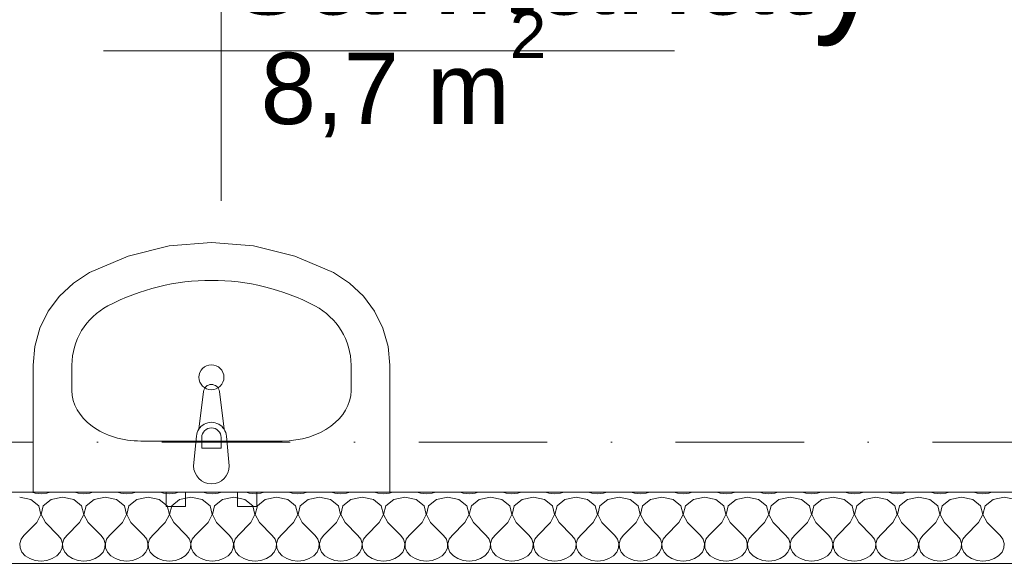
# Model space of a CAD drawing. Header units: millimetres. Extents: x 100377 to 152816, y -1988 to 13902.
# Tile 13 of 58: x 129089 to 130469, y 139 to 899. Entities that reach past the tile are written whole.
import ezdxf

# ---------------------------------------------------------------- set-up
doc = ezdxf.new("R2010")
doc.units = ezdxf.units.MM
doc.header["$MEASUREMENT"] = 0
doc.linetypes.add('Kropki i Kreski', pattern=[360, 180, -90, 0, -90])
for name, color, linetype, lineweight in [('0_Nr_pióra__1', 7, 'Continuous', 13), ('Nowe_0_Nr_pióra__1', 7, 'Continuous', 13), ('Nowe_0_Nr_pióra__2', 251, 'Continuous', 13), ('Nowe_299-A Wymiary Opisy_Nr_pióra__1', 7, 'Continuous', 13), ('Nowe_299-A Wymiary Opisy_Nr_pióra__21', 7, 'Continuous', 25), ('Nowe_810-G Ogólne_Nr_pióra__1', 7, 'Continuous', 13), ('Nowe_830-G Teksty Etykiety_Nr_pióra__1', 7, 'Continuous', 13)]:
    doc.layers.add(name, color=color, linetype=linetype, lineweight=lineweight)
doc.layers.add('Nowe_0', color=7, linetype='Continuous')
doc.layers.add('Nowe_299-A Wymiary Opisy', color=7, linetype='Continuous')
doc.styles.add('STYL_AUTOMATYCZNY_1', font='txt')
doc.dimstyles.new('STYL_AUTOMATYCZNY__2', dxfattribs={"dimtxt": 200, "dimasz": 47.5, "dimexe": 0.18, "dimexo": 300, "dimgap": 0.09, "dimtad": 1, "dimtih": 1, "dimtoh": 1, "dimdec": 0, "dimlfac": 0.1, "dimzin": 0, "dimdsep": 46, "dimtxsty": 'STYL_AUTOMATYCZNY_1', "dimblk": 'ARROWHEAD_2', "dimblk1": 'ARROWHEAD_2', "dimblk2": 'ARROWHEAD_2', "dimcen": 0.09, "dimclrd": 7, "dimclre": 7, "dimclrt": 7, "dimadec": 1, "dimazin": 0, "dimtfac": 1, "dimtdec": 4, "dimtmove": 0, "dimatfit": 3, "dimfxl": 0, "dimtolj": 1, "dimtzin": 0, "dimarcsym": 0})

# ---------------------------------------------------------------- blocks, each defined once
blk = doc.blocks.new('*X62')
at = {"layer": 'Nowe_0_Nr_pióra__1', "color": 7, "linetype": 'Continuous', "lineweight": 13}
for p, q in [((129106.6, 237), (129111.2, 235.5)), ((129111.2, 235.5), (129119.4, 234.7)), ((129119.4, 234.7), (129127.6, 235.5)), ((129127.6, 235.5), (129132.1, 237)), ((129166.6, 237), (129171.2, 235.5)), ((129171.2, 235.5), (129179.4, 234.7)), ((129179.4, 234.7), (129187.6, 235.5)), ((129187.6, 235.5), (129192.1, 237)), ((129226.6, 237), (129231.2, 235.5)), ((129231.2, 235.5), (129239.4, 234.7)), ((129239.4, 234.7), (129247.6, 235.5)), ((129247.6, 235.5), (129252.1, 237)), ((129286.6, 237), (129291.2, 235.5)), ((129291.2, 235.5), (129299.4, 234.7)), ((129299.4, 234.7), (129307.6, 235.5)), ((129307.6, 235.5), (129312.1, 237)), ((129346.6, 237), (129351.2, 235.5)), ((129351.2, 235.5), (129359.4, 234.7)), ((129359.4, 234.7), (129367.6, 235.5)), ((129367.6, 235.5), (129372.1, 237)), ((129406.6, 237), (129411.2, 235.5)), ((129411.2, 235.5), (129419.4, 234.7)), ((129419.4, 234.7), (129427.6, 235.5)), ((129427.6, 235.5), (129432.1, 237)), ((129466.6, 237), (129471.2, 235.5)), ((129471.2, 235.5), (129479.4, 234.7)), ((129479.4, 234.7), (129487.6, 235.5)), ((129487.6, 235.5), (129492.1, 237)), ((129526.6, 237), (129531.2, 235.5)), ((129531.2, 235.5), (129539.4, 234.7)), ((129539.4, 234.7), (129547.6, 235.5)), ((129547.6, 235.5), (129552.1, 237)), ((129586.6, 237), (129591.2, 235.5)), ((129591.2, 235.5), (129599.4, 234.7)), ((129599.4, 234.7), (129607.6, 235.5)), ((129607.6, 235.5), (129612.1, 237)), ((129646.6, 237), (129651.2, 235.5)), ((129651.2, 235.5), (129659.4, 234.7)), ((129659.4, 234.7), (129667.6, 235.5)), ((129667.6, 235.5), (129672.1, 237)), ((129706.6, 237), (129711.2, 235.5)), ((129711.2, 235.5), (129719.4, 234.7)), ((129719.4, 234.7), (129727.6, 235.5)), ((129727.6, 235.5), (129732.1, 237)), ((129766.6, 237), (129771.2, 235.5)), ((129771.2, 235.5), (129779.4, 234.7)), ((129779.4, 234.7), (129787.6, 235.5)), ((129787.6, 235.5), (129792.1, 237)), ((129826.6, 237), (129831.2, 235.5)), ((129831.2, 235.5), (129839.4, 234.7)), ((129839.4, 234.7), (129847.6, 235.5)), ((129847.6, 235.5), (129852.1, 237)), ((129886.6, 237), (129891.2, 235.5)), ((129891.2, 235.5), (129899.4, 234.7)), ((129899.4, 234.7), (129907.6, 235.5)), ((129907.6, 235.5), (129912.1, 237)), ((129946.6, 237), (129951.2, 235.5)), ((129951.2, 235.5), (129959.4, 234.7)), ((129959.4, 234.7), (129967.6, 235.5)), ((129967.6, 235.5), (129972.1, 237)), ((130006.6, 237), (130011.2, 235.5)), ((130011.2, 235.5), (130019.4, 234.7)), ((130019.4, 234.7), (130027.6, 235.5)), ((130027.6, 235.5), (130032.1, 237)), ((130066.6, 237), (130071.2, 235.5)), ((130071.2, 235.5), (130079.4, 234.7)), ((130079.4, 234.7), (130087.6, 235.5)), ((130087.6, 235.5), (130092.1, 237)), ((130126.6, 237), (130131.2, 235.5)), ((130131.2, 235.5), (130139.4, 234.7)), ((130139.4, 234.7), (130147.6, 235.5)), ((130147.6, 235.5), (130152.1, 237)), ((130186.6, 237), (130191.2, 235.5)), ((130191.2, 235.5), (130199.4, 234.7)), ((130199.4, 234.7), (130207.6, 235.5)), ((130207.6, 235.5), (130212.1, 237)), ((130246.6, 237), (130251.2, 235.5)), ((130251.2, 235.5), (130259.4, 234.7)), ((130259.4, 234.7), (130267.6, 235.5)), ((130267.6, 235.5), (130272.1, 237)), ((130306.6, 237), (130311.2, 235.5)), ((130311.2, 235.5), (130319.4, 234.7)), ((130319.4, 234.7), (130327.6, 235.5)), ((130327.6, 235.5), (130332.1, 237)), ((130366.6, 237), (130371.2, 235.5)), ((130371.2, 235.5), (130379.4, 234.7)), ((130379.4, 234.7), (130387.6, 235.5)), ((130387.6, 235.5), (130392.1, 237)), ((130426.6, 237), (130431.2, 235.5)), ((130431.2, 235.5), (130439.4, 234.7)), ((130439.4, 234.7), (130447.6, 235.5)), ((130447.6, 235.5), (130452.1, 237)), ((129105.1, 226.9), (129089.4, 230.2)), ((129116.2, 217.8), (129105.1, 226.9)), ((129133.6, 226.9), (129122.5, 217.8)), ((129149.4, 230.2), (129133.6, 226.9)), ((129165.1, 226.9), (129149.4, 230.2)), ((129176.2, 217.8), (129165.1, 226.9)), ((129193.6, 226.9), (129182.5, 217.8)), ((129209.4, 230.2), (129193.6, 226.9)), ((129225.1, 226.9), (129209.4, 230.2)), ((129236.2, 217.8), (129225.1, 226.9)), ((129253.6, 226.9), (129242.5, 217.8)), ((129269.4, 230.2), (129253.6, 226.9)), ((129285.1, 226.9), (129269.4, 230.2)), ((129296.2, 217.8), (129285.1, 226.9)), ((129313.6, 226.9), (129302.5, 217.8)), ((129329.4, 230.2), (129313.6, 226.9)), ((129345.1, 226.9), (129329.4, 230.2)), ((129356.2, 217.8), (129345.1, 226.9)), ((129373.6, 226.9), (129362.5, 217.8)), ((129389.4, 230.2), (129373.6, 226.9)), ((129405.1, 226.9), (129389.4, 230.2)), ((129416.2, 217.8), (129405.1, 226.9)), ((129433.6, 226.9), (129422.5, 217.8)), ((129449.4, 230.2), (129433.6, 226.9)), ((129465.1, 226.9), (129449.4, 230.2)), ((129476.2, 217.8), (129465.1, 226.9)), ((129493.6, 226.9), (129482.5, 217.8)), ((129509.4, 230.2), (129493.6, 226.9)), ((129525.1, 226.9), (129509.4, 230.2)), ((129536.2, 217.8), (129525.1, 226.9)), ((129553.6, 226.9), (129542.5, 217.8)), ((129569.4, 230.2), (129553.6, 226.9)), ((129585.1, 226.9), (129569.4, 230.2)), ((129596.2, 217.8), (129585.1, 226.9)), ((129613.6, 226.9), (129602.5, 217.8)), ((129629.4, 230.2), (129613.6, 226.9)), ((129645.1, 226.9), (129629.4, 230.2)), ((129656.2, 217.8), (129645.1, 226.9)), ((129673.6, 226.9), (129662.5, 217.8)), ((129689.4, 230.2), (129673.6, 226.9)), ((129705.1, 226.9), (129689.4, 230.2)), ((129716.2, 217.8), (129705.1, 226.9)), ((129733.6, 226.9), (129722.5, 217.8)), ((129749.4, 230.2), (129733.6, 226.9)), ((129765.1, 226.9), (129749.4, 230.2)), ((129776.2, 217.8), (129765.1, 226.9)), ((129793.6, 226.9), (129782.5, 217.8)), ((129809.4, 230.2), (129793.6, 226.9)), ((129825.1, 226.9), (129809.4, 230.2)), ((129836.2, 217.8), (129825.1, 226.9)), ((129853.6, 226.9), (129842.5, 217.8)), ((129869.4, 230.2), (129853.6, 226.9)), ((129885.1, 226.9), (129869.4, 230.2)), ((129896.2, 217.8), (129885.1, 226.9)), ((129913.6, 226.9), (129902.5, 217.8)), ((129929.4, 230.2), (129913.6, 226.9)), ((129945.1, 226.9), (129929.4, 230.2)), ((129956.2, 217.8), (129945.1, 226.9)), ((129973.6, 226.9), (129962.5, 217.8)), ((129989.4, 230.2), (129973.6, 226.9)), ((130005.1, 226.9), (129989.4, 230.2)), ((130016.2, 217.8), (130005.1, 226.9)), ((130033.6, 226.9), (130022.5, 217.8)), ((130049.4, 230.2), (130033.6, 226.9)), ((130065.1, 226.9), (130049.4, 230.2)), ((130076.2, 217.8), (130065.1, 226.9)), ((130093.6, 226.9), (130082.5, 217.8)), ((130109.4, 230.2), (130093.6, 226.9)), ((130125.1, 226.9), (130109.4, 230.2)), ((130136.2, 217.8), (130125.1, 226.9)), ((130153.6, 226.9), (130142.5, 217.8)), ((130169.4, 230.2), (130153.6, 226.9)), ((130185.1, 226.9), (130169.4, 230.2)), ((130196.2, 217.8), (130185.1, 226.9)), ((130213.6, 226.9), (130202.5, 217.8)), ((130229.4, 230.2), (130213.6, 226.9)), ((130245.1, 226.9), (130229.4, 230.2)), ((130256.2, 217.8), (130245.1, 226.9)), ((130273.6, 226.9), (130262.5, 217.8)), ((130289.4, 230.2), (130273.6, 226.9)), ((130305.1, 226.9), (130289.4, 230.2)), ((130316.2, 217.8), (130305.1, 226.9)), ((130333.6, 226.9), (130322.5, 217.8)), ((130349.4, 230.2), (130333.6, 226.9)), ((130365.1, 226.9), (130349.4, 230.2)), ((130376.2, 217.8), (130365.1, 226.9)), ((130393.6, 226.9), (130382.5, 217.8)), ((130409.4, 230.2), (130393.6, 226.9)), ((130425.1, 226.9), (130409.4, 230.2)), ((130436.2, 217.8), (130425.1, 226.9)), ((130453.6, 226.9), (130442.5, 217.8)), ((130469.4, 230.2), (130453.6, 226.9)), ((130485.1, 226.9), (130469.4, 230.2)), ((129119.2, 205.8), (129116.2, 217.8)), ((129122.5, 217.8), (129119.5, 205.8)), ((129179.2, 205.8), (129176.2, 217.8)), ((129182.5, 217.8), (129179.5, 205.8)), ((129239.2, 205.8), (129236.2, 217.8)), ((129242.5, 217.8), (129239.5, 205.8)), ((129299.2, 205.8), (129296.2, 217.8)), ((129302.5, 217.8), (129299.5, 205.8)), ((129359.2, 205.8), (129356.2, 217.8)), ((129362.5, 217.8), (129359.5, 205.8)), ((129419.2, 205.8), (129416.2, 217.8)), ((129422.5, 217.8), (129419.5, 205.8)), ((129479.2, 205.8), (129476.2, 217.8)), ((129482.5, 217.8), (129479.5, 205.8)), ((129539.2, 205.8), (129536.2, 217.8)), ((129542.5, 217.8), (129539.5, 205.8)), ((129599.2, 205.8), (129596.2, 217.8)), ((129602.5, 217.8), (129599.5, 205.8)), ((129659.2, 205.8), (129656.2, 217.8)), ((129662.5, 217.8), (129659.5, 205.8)), ((129719.2, 205.8), (129716.2, 217.8)), ((129722.5, 217.8), (129719.5, 205.8)), ((129779.2, 205.8), (129776.2, 217.8)), ((129782.5, 217.8), (129779.5, 205.8)), ((129839.2, 205.8), (129836.2, 217.8)), ((129842.5, 217.8), (129839.5, 205.8)), ((129899.2, 205.8), (129896.2, 217.8)), ((129902.5, 217.8), (129899.5, 205.8)), ((129959.2, 205.8), (129956.2, 217.8)), ((129962.5, 217.8), (129959.5, 205.8)), ((130019.2, 205.8), (130016.2, 217.8)), ((130022.5, 217.8), (130019.5, 205.8)), ((130079.2, 205.8), (130076.2, 217.8)), ((130082.5, 217.8), (130079.5, 205.8)), ((130139.2, 205.8), (130136.2, 217.8)), ((130142.5, 217.8), (130139.5, 205.8)), ((130199.2, 205.8), (130196.2, 217.8)), ((130202.5, 217.8), (130199.5, 205.8)), ((130259.2, 205.8), (130256.2, 217.8)), ((130262.5, 217.8), (130259.5, 205.8)), ((130319.2, 205.8), (130316.2, 217.8)), ((130322.5, 217.8), (130319.5, 205.8)), ((130379.2, 205.8), (130376.2, 217.8)), ((130382.5, 217.8), (130379.5, 205.8)), ((130439.2, 205.8), (130436.2, 217.8)), ((130442.5, 217.8), (130439.5, 205.8)), ((129113.4, 194.4), (129095.4, 176.5)), ((129113.4, 194.4), (129119.2, 205.8)), ((129119.5, 205.8), (129125.4, 194.4)), ((129125.4, 194.4), (129143.4, 176.5)), ((129173.4, 194.4), (129155.4, 176.5)), ((129173.4, 194.4), (129179.2, 205.8)), ((129179.5, 205.8), (129185.4, 194.4)), ((129185.4, 194.4), (129203.4, 176.5)), ((129233.4, 194.4), (129215.4, 176.5)), ((129233.4, 194.4), (129239.2, 205.8)), ((129239.5, 205.8), (129245.4, 194.4)), ((129245.4, 194.4), (129263.4, 176.5)), ((129293.4, 194.4), (129275.4, 176.5)), ((129293.4, 194.4), (129299.2, 205.8)), ((129299.5, 205.8), (129305.4, 194.4)), ((129305.4, 194.4), (129323.4, 176.5)), ((129353.4, 194.4), (129335.4, 176.5)), ((129353.4, 194.4), (129359.2, 205.8)), ((129359.5, 205.8), (129365.4, 194.4)), ((129365.4, 194.4), (129383.4, 176.5)), ((129413.4, 194.4), (129395.4, 176.5)), ((129413.4, 194.4), (129419.2, 205.8)), ((129419.5, 205.8), (129425.4, 194.4)), ((129425.4, 194.4), (129443.4, 176.5)), ((129473.4, 194.4), (129455.4, 176.5)), ((129473.4, 194.4), (129479.2, 205.8)), ((129479.5, 205.8), (129485.4, 194.4)), ((129485.4, 194.4), (129503.4, 176.5)), ((129533.4, 194.4), (129515.4, 176.5)), ((129533.4, 194.4), (129539.2, 205.8)), ((129539.5, 205.8), (129545.4, 194.4)), ((129545.4, 194.4), (129563.4, 176.5)), ((129593.4, 194.4), (129575.4, 176.5)), ((129593.4, 194.4), (129599.2, 205.8)), ((129599.5, 205.8), (129605.4, 194.4)), ((129605.4, 194.4), (129623.4, 176.5)), ((129653.4, 194.4), (129635.4, 176.5)), ((129653.4, 194.4), (129659.2, 205.8)), ((129659.5, 205.8), (129665.4, 194.4)), ((129665.4, 194.4), (129683.4, 176.5)), ((129713.4, 194.4), (129695.4, 176.5)), ((129713.4, 194.4), (129719.2, 205.8)), ((129719.5, 205.8), (129725.4, 194.4)), ((129725.4, 194.4), (129743.4, 176.5)), ((129773.4, 194.4), (129755.4, 176.5)), ((129773.4, 194.4), (129779.2, 205.8)), ((129779.5, 205.8), (129785.4, 194.4)), ((129785.4, 194.4), (129803.4, 176.5)), ((129833.4, 194.4), (129815.4, 176.5)), ((129833.4, 194.4), (129839.2, 205.8)), ((129839.5, 205.8), (129845.4, 194.4)), ((129845.4, 194.4), (129863.4, 176.5)), ((129893.4, 194.4), (129875.4, 176.5)), ((129893.4, 194.4), (129899.2, 205.8)), ((129899.5, 205.8), (129905.4, 194.4)), ((129905.4, 194.4), (129923.4, 176.5)), ((129953.4, 194.4), (129935.4, 176.5)), ((129953.4, 194.4), (129959.2, 205.8)), ((129959.5, 205.8), (129965.4, 194.4)), ((129965.4, 194.4), (129983.4, 176.5)), ((130013.4, 194.4), (129995.4, 176.5)), ((130013.4, 194.4), (130019.2, 205.8)), ((130019.5, 205.8), (130025.4, 194.4)), ((130025.4, 194.4), (130043.4, 176.5)), ((130073.4, 194.4), (130055.4, 176.5)), ((130073.4, 194.4), (130079.2, 205.8)), ((130079.5, 205.8), (130085.4, 194.4)), ((130085.4, 194.4), (130103.4, 176.5)), ((130133.4, 194.4), (130115.4, 176.5)), ((130133.4, 194.4), (130139.2, 205.8)), ((130139.5, 205.8), (130145.4, 194.4)), ((130145.4, 194.4), (130163.4, 176.5)), ((130193.4, 194.4), (130175.4, 176.5)), ((130193.4, 194.4), (130199.2, 205.8)), ((130199.5, 205.8), (130205.4, 194.4)), ((130205.4, 194.4), (130223.4, 176.5)), ((130253.4, 194.4), (130235.4, 176.5)), ((130253.4, 194.4), (130259.2, 205.8)), ((130259.5, 205.8), (130265.4, 194.4)), ((130265.4, 194.4), (130283.4, 176.5)), ((130313.4, 194.4), (130295.4, 176.5)), ((130313.4, 194.4), (130319.2, 205.8)), ((130319.5, 205.8), (130325.4, 194.4)), ((130325.4, 194.4), (130343.4, 176.5)), ((130373.4, 194.4), (130355.4, 176.5)), ((130373.4, 194.4), (130379.2, 205.8)), ((130379.5, 205.8), (130385.4, 194.4)), ((130385.4, 194.4), (130403.4, 176.5)), ((130433.4, 194.4), (130415.4, 176.5)), ((130433.4, 194.4), (130439.2, 205.8)), ((130439.5, 205.8), (130445.4, 194.4)), ((130445.4, 194.4), (130463.4, 176.5)), ((129091.3, 171.1), (129089.5, 165)), ((129095.4, 176.5), (129091.3, 171.1)), ((129147.4, 171.1), (129143.4, 176.5)), ((129149.2, 165), (129147.4, 171.1)), ((129151.3, 171.1), (129149.5, 165)), ((129155.4, 176.5), (129151.3, 171.1)), ((129207.4, 171.1), (129203.4, 176.5)), ((129209.2, 165), (129207.4, 171.1)), ((129211.3, 171.1), (129209.5, 165)), ((129215.4, 176.5), (129211.3, 171.1)), ((129267.4, 171.1), (129263.4, 176.5)), ((129269.2, 165), (129267.4, 171.1)), ((129271.3, 171.1), (129269.5, 165)), ((129275.4, 176.5), (129271.3, 171.1)), ((129327.4, 171.1), (129323.4, 176.5)), ((129329.2, 165), (129327.4, 171.1)), ((129331.3, 171.1), (129329.5, 165)), ((129335.4, 176.5), (129331.3, 171.1)), ((129387.4, 171.1), (129383.4, 176.5)), ((129389.2, 165), (129387.4, 171.1)), ((129391.3, 171.1), (129389.5, 165)), ((129395.4, 176.5), (129391.3, 171.1)), ((129447.4, 171.1), (129443.4, 176.5)), ((129449.2, 165), (129447.4, 171.1)), ((129451.3, 171.1), (129449.5, 165)), ((129455.4, 176.5), (129451.3, 171.1)), ((129507.4, 171.1), (129503.4, 176.5)), ((129509.2, 165), (129507.4, 171.1)), ((129511.3, 171.1), (129509.5, 165)), ((129515.4, 176.5), (129511.3, 171.1)), ((129567.4, 171.1), (129563.4, 176.5)), ((129569.2, 165), (129567.4, 171.1)), ((129571.3, 171.1), (129569.5, 165)), ((129575.4, 176.5), (129571.3, 171.1)), ((129627.4, 171.1), (129623.4, 176.5)), ((129629.2, 165), (129627.4, 171.1)), ((129631.3, 171.1), (129629.5, 165)), ((129635.4, 176.5), (129631.3, 171.1)), ((129687.4, 171.1), (129683.4, 176.5)), ((129689.2, 165), (129687.4, 171.1)), ((129691.3, 171.1), (129689.5, 165)), ((129695.4, 176.5), (129691.3, 171.1)), ((129747.4, 171.1), (129743.4, 176.5)), ((129749.2, 165), (129747.4, 171.1)), ((129751.3, 171.1), (129749.5, 165)), ((129755.4, 176.5), (129751.3, 171.1)), ((129807.4, 171.1), (129803.4, 176.5)), ((129809.2, 165), (129807.4, 171.1)), ((129811.3, 171.1), (129809.5, 165)), ((129815.4, 176.5), (129811.3, 171.1)), ((129867.4, 171.1), (129863.4, 176.5)), ((129869.2, 165), (129867.4, 171.1)), ((129871.3, 171.1), (129869.5, 165)), ((129875.4, 176.5), (129871.3, 171.1)), ((129927.4, 171.1), (129923.4, 176.5)), ((129929.2, 165), (129927.4, 171.1)), ((129931.3, 171.1), (129929.5, 165)), ((129935.4, 176.5), (129931.3, 171.1)), ((129987.4, 171.1), (129983.4, 176.5)), ((129989.2, 165), (129987.4, 171.1)), ((129991.3, 171.1), (129989.5, 165)), ((129995.4, 176.5), (129991.3, 171.1)), ((130047.4, 171.1), (130043.4, 176.5)), ((130049.2, 165), (130047.4, 171.1)), ((130051.3, 171.1), (130049.5, 165)), ((130055.4, 176.5), (130051.3, 171.1)), ((130107.4, 171.1), (130103.4, 176.5)), ((130109.2, 165), (130107.4, 171.1)), ((130111.3, 171.1), (130109.5, 165)), ((130115.4, 176.5), (130111.3, 171.1)), ((130167.4, 171.1), (130163.4, 176.5)), ((130169.2, 165), (130167.4, 171.1)), ((130171.3, 171.1), (130169.5, 165)), ((130175.4, 176.5), (130171.3, 171.1)), ((130227.4, 171.1), (130223.4, 176.5)), ((130229.2, 165), (130227.4, 171.1)), ((130231.3, 171.1), (130229.5, 165)), ((130235.4, 176.5), (130231.3, 171.1)), ((130287.4, 171.1), (130283.4, 176.5)), ((130289.2, 165), (130287.4, 171.1)), ((130291.3, 171.1), (130289.5, 165)), ((130295.4, 176.5), (130291.3, 171.1)), ((130347.4, 171.1), (130343.4, 176.5)), ((130349.2, 165), (130347.4, 171.1)), ((130351.3, 171.1), (130349.5, 165)), ((130355.4, 176.5), (130351.3, 171.1)), ((130407.4, 171.1), (130403.4, 176.5)), ((130409.2, 165), (130407.4, 171.1)), ((130411.3, 171.1), (130409.5, 165)), ((130415.4, 176.5), (130411.3, 171.1)), ((130467.4, 171.1), (130463.4, 176.5)), ((130469.2, 165), (130467.4, 171.1)), ((129089.5, 165), (129089.9, 158.9)), ((129089.9, 158.9), (129092.5, 153)), ((129092.5, 153), (129097.2, 147.9)), ((129141.5, 147.9), (129146.2, 153)), ((129146.2, 153), (129148.8, 158.9)), ((129148.8, 158.9), (129149.2, 165)), ((129149.5, 165), (129149.9, 158.9)), ((129149.9, 158.9), (129152.5, 153)), ((129152.5, 153), (129157.2, 147.9)), ((129201.5, 147.9), (129206.2, 153)), ((129206.2, 153), (129208.8, 158.9)), ((129208.8, 158.9), (129209.2, 165)), ((129209.5, 165), (129209.9, 158.9)), ((129209.9, 158.9), (129212.5, 153)), ((129212.5, 153), (129217.2, 147.9)), ((129261.5, 147.9), (129266.2, 153)), ((129266.2, 153), (129268.8, 158.9)), ((129268.8, 158.9), (129269.2, 165)), ((129269.5, 165), (129269.9, 158.9)), ((129269.9, 158.9), (129272.5, 153)), ((129272.5, 153), (129277.2, 147.9)), ((129321.5, 147.9), (129326.2, 153)), ((129326.2, 153), (129328.8, 158.9)), ((129328.8, 158.9), (129329.2, 165)), ((129329.5, 165), (129329.9, 158.9)), ((129329.9, 158.9), (129332.5, 153)), ((129332.5, 153), (129337.2, 147.9)), ((129381.5, 147.9), (129386.2, 153)), ((129386.2, 153), (129388.8, 158.9)), ((129388.8, 158.9), (129389.2, 165)), ((129389.5, 165), (129389.9, 158.9)), ((129389.9, 158.9), (129392.5, 153)), ((129392.5, 153), (129397.2, 147.9)), ((129441.5, 147.9), (129446.2, 153)), ((129446.2, 153), (129448.8, 158.9)), ((129448.8, 158.9), (129449.2, 165)), ((129449.5, 165), (129449.9, 158.9)), ((129449.9, 158.9), (129452.5, 153)), ((129452.5, 153), (129457.2, 147.9)), ((129501.5, 147.9), (129506.2, 153)), ((129506.2, 153), (129508.8, 158.9)), ((129508.8, 158.9), (129509.2, 165)), ((129509.5, 165), (129509.9, 158.9)), ((129509.9, 158.9), (129512.5, 153)), ((129512.5, 153), (129517.2, 147.9)), ((129561.5, 147.9), (129566.2, 153)), ((129566.2, 153), (129568.8, 158.9)), ((129568.8, 158.9), (129569.2, 165)), ((129569.5, 165), (129569.9, 158.9)), ((129569.9, 158.9), (129572.5, 153)), ((129572.5, 153), (129577.2, 147.9)), ((129621.5, 147.9), (129626.2, 153)), ((129626.2, 153), (129628.8, 158.9)), ((129628.8, 158.9), (129629.2, 165)), ((129629.5, 165), (129629.9, 158.9)), ((129629.9, 158.9), (129632.5, 153)), ((129632.5, 153), (129637.2, 147.9)), ((129681.5, 147.9), (129686.2, 153)), ((129686.2, 153), (129688.8, 158.9)), ((129688.8, 158.9), (129689.2, 165)), ((129689.5, 165), (129689.9, 158.9)), ((129689.9, 158.9), (129692.5, 153)), ((129692.5, 153), (129697.2, 147.9)), ((129741.5, 147.9), (129746.2, 153)), ((129746.2, 153), (129748.8, 158.9)), ((129748.8, 158.9), (129749.2, 165)), ((129749.5, 165), (129749.9, 158.9)), ((129749.9, 158.9), (129752.5, 153)), ((129752.5, 153), (129757.2, 147.9)), ((129801.5, 147.9), (129806.2, 153)), ((129806.2, 153), (129808.8, 158.9)), ((129808.8, 158.9), (129809.2, 165)), ((129809.5, 165), (129809.9, 158.9)), ((129809.9, 158.9), (129812.5, 153)), ((129812.5, 153), (129817.2, 147.9)), ((129861.5, 147.9), (129866.2, 153)), ((129866.2, 153), (129868.8, 158.9)), ((129868.8, 158.9), (129869.2, 165)), ((129869.5, 165), (129869.9, 158.9)), ((129869.9, 158.9), (129872.5, 153)), ((129872.5, 153), (129877.2, 147.9)), ((129921.5, 147.9), (129926.2, 153)), ((129926.2, 153), (129928.8, 158.9)), ((129928.8, 158.9), (129929.2, 165)), ((129929.5, 165), (129929.9, 158.9)), ((129929.9, 158.9), (129932.5, 153)), ((129932.5, 153), (129937.2, 147.9)), ((129981.5, 147.9), (129986.2, 153)), ((129986.2, 153), (129988.8, 158.9)), ((129988.8, 158.9), (129989.2, 165)), ((129989.5, 165), (129989.9, 158.9)), ((129989.9, 158.9), (129992.5, 153)), ((129992.5, 153), (129997.2, 147.9)), ((130041.5, 147.9), (130046.2, 153)), ((130046.2, 153), (130048.8, 158.9)), ((130048.8, 158.9), (130049.2, 165)), ((130049.5, 165), (130049.9, 158.9)), ((130049.9, 158.9), (130052.5, 153)), ((130052.5, 153), (130057.2, 147.9)), ((130101.5, 147.9), (130106.2, 153)), ((130106.2, 153), (130108.8, 158.9)), ((130108.8, 158.9), (130109.2, 165)), ((130109.5, 165), (130109.9, 158.9)), ((130109.9, 158.9), (130112.5, 153)), ((130112.5, 153), (130117.2, 147.9)), ((130161.5, 147.9), (130166.2, 153)), ((130166.2, 153), (130168.8, 158.9)), ((130168.8, 158.9), (130169.2, 165)), ((130169.5, 165), (130169.9, 158.9)), ((130169.9, 158.9), (130172.5, 153)), ((130172.5, 153), (130177.2, 147.9)), ((130221.5, 147.9), (130226.2, 153)), ((130226.2, 153), (130228.8, 158.9)), ((130228.8, 158.9), (130229.2, 165)), ((130229.5, 165), (130229.9, 158.9)), ((130229.9, 158.9), (130232.5, 153)), ((130232.5, 153), (130237.2, 147.9)), ((130281.5, 147.9), (130286.2, 153)), ((130286.2, 153), (130288.8, 158.9)), ((130288.8, 158.9), (130289.2, 165)), ((130289.5, 165), (130289.9, 158.9)), ((130289.9, 158.9), (130292.5, 153)), ((130292.5, 153), (130297.2, 147.9)), ((130341.5, 147.9), (130346.2, 153)), ((130346.2, 153), (130348.8, 158.9)), ((130348.8, 158.9), (130349.2, 165)), ((130349.5, 165), (130349.9, 158.9)), ((130349.9, 158.9), (130352.5, 153)), ((130352.5, 153), (130357.2, 147.9)), ((130401.5, 147.9), (130406.2, 153)), ((130406.2, 153), (130408.8, 158.9)), ((130408.8, 158.9), (130409.2, 165)), ((130409.5, 165), (130409.9, 158.9)), ((130409.9, 158.9), (130412.5, 153)), ((130412.5, 153), (130417.2, 147.9)), ((130461.5, 147.9), (130466.2, 153)), ((130466.2, 153), (130468.8, 158.9)), ((130468.8, 158.9), (130469.2, 165)), ((129097.2, 147.9), (129103.6, 144)), ((129103.6, 144), (129111.2, 141.5)), ((129111.2, 141.5), (129119.4, 140.6)), ((129119.4, 140.6), (129127.6, 141.5)), ((129127.6, 141.5), (129135.1, 144)), ((129135.1, 144), (129141.5, 147.9)), ((129157.2, 147.9), (129163.6, 144)), ((129163.6, 144), (129171.2, 141.5)), ((129171.2, 141.5), (129179.4, 140.6)), ((129179.4, 140.6), (129187.6, 141.5)), ((129187.6, 141.5), (129195.1, 144)), ((129195.1, 144), (129201.5, 147.9)), ((129217.2, 147.9), (129223.6, 144)), ((129223.6, 144), (129231.2, 141.5)), ((129231.2, 141.5), (129239.4, 140.6)), ((129239.4, 140.6), (129247.6, 141.5)), ((129247.6, 141.5), (129255.1, 144)), ((129255.1, 144), (129261.5, 147.9)), ((129277.2, 147.9), (129283.6, 144)), ((129283.6, 144), (129291.2, 141.5)), ((129291.2, 141.5), (129299.4, 140.6)), ((129299.4, 140.6), (129307.6, 141.5)), ((129307.6, 141.5), (129315.1, 144)), ((129315.1, 144), (129321.5, 147.9)), ((129337.2, 147.9), (129343.6, 144)), ((129343.6, 144), (129351.2, 141.5)), ((129351.2, 141.5), (129359.4, 140.6)), ((129359.4, 140.6), (129367.6, 141.5)), ((129367.6, 141.5), (129375.1, 144)), ((129375.1, 144), (129381.5, 147.9)), ((129397.2, 147.9), (129403.6, 144)), ((129403.6, 144), (129411.2, 141.5)), ((129411.2, 141.5), (129419.4, 140.6)), ((129419.4, 140.6), (129427.6, 141.5)), ((129427.6, 141.5), (129435.1, 144)), ((129435.1, 144), (129441.5, 147.9)), ((129457.2, 147.9), (129463.6, 144)), ((129463.6, 144), (129471.2, 141.5)), ((129471.2, 141.5), (129479.4, 140.6)), ((129479.4, 140.6), (129487.6, 141.5)), ((129487.6, 141.5), (129495.1, 144)), ((129495.1, 144), (129501.5, 147.9)), ((129517.2, 147.9), (129523.6, 144)), ((129523.6, 144), (129531.2, 141.5)), ((129531.2, 141.5), (129539.4, 140.6)), ((129539.4, 140.6), (129547.6, 141.5)), ((129547.6, 141.5), (129555.1, 144)), ((129555.1, 144), (129561.5, 147.9)), ((129577.2, 147.9), (129583.6, 144)), ((129583.6, 144), (129591.2, 141.5)), ((129591.2, 141.5), (129599.4, 140.6)), ((129599.4, 140.6), (129607.6, 141.5)), ((129607.6, 141.5), (129615.1, 144)), ((129615.1, 144), (129621.5, 147.9)), ((129637.2, 147.9), (129643.6, 144)), ((129643.6, 144), (129651.2, 141.5)), ((129651.2, 141.5), (129659.4, 140.6)), ((129659.4, 140.6), (129667.6, 141.5)), ((129667.6, 141.5), (129675.1, 144)), ((129675.1, 144), (129681.5, 147.9)), ((129697.2, 147.9), (129703.6, 144)), ((129703.6, 144), (129711.2, 141.5)), ((129711.2, 141.5), (129719.4, 140.6)), ((129719.4, 140.6), (129727.6, 141.5)), ((129727.6, 141.5), (129735.1, 144)), ((129735.1, 144), (129741.5, 147.9)), ((129757.2, 147.9), (129763.6, 144)), ((129763.6, 144), (129771.2, 141.5)), ((129771.2, 141.5), (129779.4, 140.6)), ((129779.4, 140.6), (129787.6, 141.5)), ((129787.6, 141.5), (129795.1, 144)), ((129795.1, 144), (129801.5, 147.9)), ((129817.2, 147.9), (129823.6, 144)), ((129823.6, 144), (129831.2, 141.5)), ((129831.2, 141.5), (129839.4, 140.6)), ((129839.4, 140.6), (129847.6, 141.5)), ((129847.6, 141.5), (129855.1, 144)), ((129855.1, 144), (129861.5, 147.9)), ((129877.2, 147.9), (129883.6, 144)), ((129883.6, 144), (129891.2, 141.5)), ((129891.2, 141.5), (129899.4, 140.6)), ((129899.4, 140.6), (129907.6, 141.5)), ((129907.6, 141.5), (129915.1, 144)), ((129915.1, 144), (129921.5, 147.9)), ((129937.2, 147.9), (129943.6, 144)), ((129943.6, 144), (129951.2, 141.5)), ((129951.2, 141.5), (129959.4, 140.6)), ((129959.4, 140.6), (129967.6, 141.5)), ((129967.6, 141.5), (129975.1, 144)), ((129975.1, 144), (129981.5, 147.9)), ((129997.2, 147.9), (130003.6, 144)), ((130003.6, 144), (130011.2, 141.5)), ((130011.2, 141.5), (130019.4, 140.6)), ((130019.4, 140.6), (130027.6, 141.5)), ((130027.6, 141.5), (130035.1, 144)), ((130035.1, 144), (130041.5, 147.9)), ((130057.2, 147.9), (130063.6, 144)), ((130063.6, 144), (130071.2, 141.5)), ((130071.2, 141.5), (130079.4, 140.6)), ((130079.4, 140.6), (130087.6, 141.5)), ((130087.6, 141.5), (130095.1, 144)), ((130095.1, 144), (130101.5, 147.9)), ((130117.2, 147.9), (130123.6, 144)), ((130123.6, 144), (130131.2, 141.5)), ((130131.2, 141.5), (130139.4, 140.6)), ((130139.4, 140.6), (130147.6, 141.5)), ((130147.6, 141.5), (130155.1, 144)), ((130155.1, 144), (130161.5, 147.9)), ((130177.2, 147.9), (130183.6, 144)), ((130183.6, 144), (130191.2, 141.5)), ((130191.2, 141.5), (130199.4, 140.6)), ((130199.4, 140.6), (130207.6, 141.5)), ((130207.6, 141.5), (130215.1, 144)), ((130215.1, 144), (130221.5, 147.9)), ((130237.2, 147.9), (130243.6, 144)), ((130243.6, 144), (130251.2, 141.5)), ((130251.2, 141.5), (130259.4, 140.6)), ((130259.4, 140.6), (130267.6, 141.5)), ((130267.6, 141.5), (130275.1, 144)), ((130275.1, 144), (130281.5, 147.9)), ((130297.2, 147.9), (130303.6, 144)), ((130303.6, 144), (130311.2, 141.5)), ((130311.2, 141.5), (130319.4, 140.6)), ((130319.4, 140.6), (130327.6, 141.5)), ((130327.6, 141.5), (130335.1, 144)), ((130335.1, 144), (130341.5, 147.9)), ((130357.2, 147.9), (130363.6, 144)), ((130363.6, 144), (130371.2, 141.5)), ((130371.2, 141.5), (130379.4, 140.6)), ((130379.4, 140.6), (130387.6, 141.5)), ((130387.6, 141.5), (130395.1, 144)), ((130395.1, 144), (130401.5, 147.9)), ((130417.2, 147.9), (130423.6, 144)), ((130423.6, 144), (130431.2, 141.5)), ((130431.2, 141.5), (130439.4, 140.6)), ((130439.4, 140.6), (130447.6, 141.5)), ((130447.6, 141.5), (130455.1, 144)), ((130455.1, 144), (130461.5, 147.9))]:
    blk.add_line(p, q, dxfattribs=at)
blk = doc.blocks.new('Wypełnienie_31_1', base_point=(0, 0))
at = {"layer": 'Nowe_0_Nr_pióra__1', "color": 7, "linetype": 'Continuous', "lineweight": 13, "flags": 128}
blk.add_lwpolyline([(128476.4, 137), (131716.2, 137), (131716.2, 237), (128476.4, 237)], close=True, dxfattribs=at)
at = {"layer": 'Nowe_0_Nr_pióra__1', "color": 7, "linetype": 'Continuous', "lineweight": 13}
blk.add_blockref('*X62', (0, 0), dxfattribs=at)
blk = doc.blocks.new('Umywalka 24')
at = {"layer": 'Nowe_0_Nr_pióra__2', "color": 251, "linetype": 'Continuous', "lineweight": 13}
for p, q in [((-13.6, -76.6), (-13.6, -61.7)), ((-13.6, -61.7), (13.6, -61.7)), ((13.6, -61.7), (13.6, -76.6)), ((99, -71.8), (-99, -71.8)), ((-195.7, -142.5), (-195.7, -178.2)), ((195.7, -142.5), (195.7, -178.2))]:
    blk.add_line(p, q, dxfattribs=at)
at = {"layer": 'Nowe_0_Nr_pióra__2', "color": 251, "linetype": 'Continuous', "lineweight": 13, "flags": 128}
for points in [[(-63.5, 0), (-36.5, 0), (-36.5, 20), (-63.5, 20)], [(36.5, 0), (63.5, 0), (63.5, 20), (36.5, 20)], [(-250, 0), (-250, -178.2), (-247.6, -204.4), (-240.4, -229.8), (-228.7, -253.5), (-212.9, -274.9), (-193.5, -293.1), (-171, -307.7), (-116.7, -331), (-59.1, -345.2), (0, -350), (59.1, -345.2), (116.7, -331), (171, -307.7), (193.5, -293.1), (212.9, -274.9), (228.7, -253.5), (240.4, -229.8), (247.6, -204.4), (250, -178.2), (250, 0)]]:
    blk.add_lwpolyline(points, close=True, dxfattribs=at)
blk.add_lwpolyline([(-25, -36.8), (-21, -78.8, 0.12102), (-17.7, -88.3), (-11.1, -141.2, 0.882566), (11.1, -141.2), (17.7, -88.3, 0.12102), (21, -78.8), (25, -36.8, 1)], format="xyb", close=True, dxfattribs=at)
at = {"layer": 'Nowe_0_Nr_pióra__2', "color": 251, "linetype": 'Continuous', "lineweight": 13}
blk.add_circle((0, -161.1), 17.5, dxfattribs=at)
for centre, radius, start, end in [((0, -76.6), 13.6, 180, 0), ((0, -76.9), 21.1, 212.771, 327.229)]:
    blk.add_arc(centre, radius, start, end, dxfattribs=at)
for centre, major_axis, ratio, start_param, end_param in [((-98.9, -142.5), (96.7, 0), 0.731403, 1.570796, 3.141593), ((98.9, -142.5), (96.7, 0), 0.731403, 0, 1.570796), ((-99, -178.2), (96.6, 0), 0.975758, 3.141593, 4.215414), ((99, -178.2), (96.6, 0), 0.975758, 5.209364, 6.283185), ((0, 0), (304.3, 0), 0.975758, 4.215414, 5.209364)]:
    blk.add_ellipse(centre, major_axis=major_axis, ratio=ratio, start_param=start_param, end_param=end_param, dxfattribs=at)
blk = doc.blocks.new('*D179')
at = {"layer": 'Nowe_299-A Wymiary Opisy_Nr_pióra__1', "color": 7, "linetype": 'Continuous', "lineweight": 13}
for p, q in [((128694.9, 973.3), (128694.9, 1287.8)), ((131377.7, 824.1), (131377.7, 1287.8)), ((128694.9, 1240.9), (131377.7, 1240.9))]:
    blk.add_line(p, q, dxfattribs=at)
at = {"layer": 'Nowe_299-A Wymiary Opisy_Nr_pióra__21', "color": 7, "linetype": 'Continuous', "lineweight": 25}
for p, q in [((128712.9, 1272.1), (128676.9, 1209.6)), ((131395.7, 1272.1), (131359.6, 1209.6))]:
    blk.add_line(p, q, dxfattribs=at)
at = {"layer": 'Nowe_299-A Wymiary Opisy_Nr_pióra__1', "color": 7, "lineweight": 13, "char_height": 200, "attachment_point": 7, "style": 'STYL_AUTOMATYCZNY_1'}
for s, insert in [('{\\A1;268}', (129656.8, 1280.9)), ('{\\A1;10}', (131056, 1280.9))]:
    blk.add_mtext(s, dxfattribs=dict(at, insert=insert))
blk = doc.blocks.new('ARROWHEAD_2')
at = {"color": 0, "linetype": 'Continuous', "lineweight": 0}
for p, q in [((-0.378, -0.655), (0.378, 0.655)), ((0, 0), (-1, 0))]:
    blk.add_line(p, q, dxfattribs=at)

msp = doc.modelspace()

# ---------------------------------------------------------------- linework, layer by layer
at = {"layer": 'Nowe_810-G Ogólne_Nr_pióra__1', "color": 7, "linetype": 'Continuous', "lineweight": 13}
for points in [[(128694.9, 1737), (128694.9, 237), (131377.7, 237)], [(129371.6, 1035.4), (129371.6, 645.2)], [(129207.1, 855.7), (130007.3, 855.7)], [(128694.9, 237), (131716.2, 237)]]:
    msp.add_lwpolyline(points, dxfattribs=at)
at = {"layer": 'Nowe_810-G Ogólne_Nr_pióra__1', "color": 7, "linetype": 'Kropki i Kreski', "lineweight": 13}
msp.add_lwpolyline([(100840.7, 307), (139132.9, 307)], dxfattribs=at)

# ---------------------------------------------------------------- block references
at = {"layer": 'Nowe_0', "color": 7, "linetype": 'Continuous', "lineweight": 13, "xscale": -1, "zscale": 1000, "rotation": 180}
msp.add_blockref('Umywalka 24', (129358.2, 237), dxfattribs=at)
at = {"layer": 'Nowe_0_Nr_pióra__1', "color": 7, "linetype": 'Continuous', "lineweight": 13}
msp.add_blockref('Wypełnienie_31_1', (0, 0), dxfattribs=at)

# ---------------------------------------------------------------- texts
at = {"layer": '0_Nr_pióra__1', "color": 7, "lineweight": 13, "insert": (129427, 734.3), "char_height": 100, "attachment_point": 7, "style": 'STYL_AUTOMATYCZNY_1'}
msp.add_mtext('{\\fArial|b0|i0|c0|p34;8,7 m{\\H0.66x;\\S2^  ;}}', dxfattribs=at)
at = {"layer": 'Nowe_830-G Teksty Etykiety_Nr_pióra__1', "color": 7, "linetype": 'Continuous', "lineweight": 13, "insert": (129387.7, 1057.1), "char_height": 150, "attachment_point": 1, "style": 'STYL_AUTOMATYCZNY_1'}
msp.add_mtext('{\\A1;sanitariaty}', dxfattribs=at)

# ---------------------------------------------------------------- dimensions: what is measured, and where the dimension line sits
at = {"layer": 'Nowe_299-A Wymiary Opisy', "color": 7, "linetype": 'Continuous', "lineweight": 13}
dim = msp.add_linear_dim(base=(131377.7, 1240.9), p1=(128694.9, 673.3), p2=(131377.7, 524.1), dimstyle='STYL_AUTOMATYCZNY__2', dxfattribs=at)
dim.commit()
dim.dimension.update_dxf_attribs({"geometry": '*D179', "text_midpoint": (129885.6, 1380.9), "dimtype": 160})

doc.saveas('drawing.dxf')
